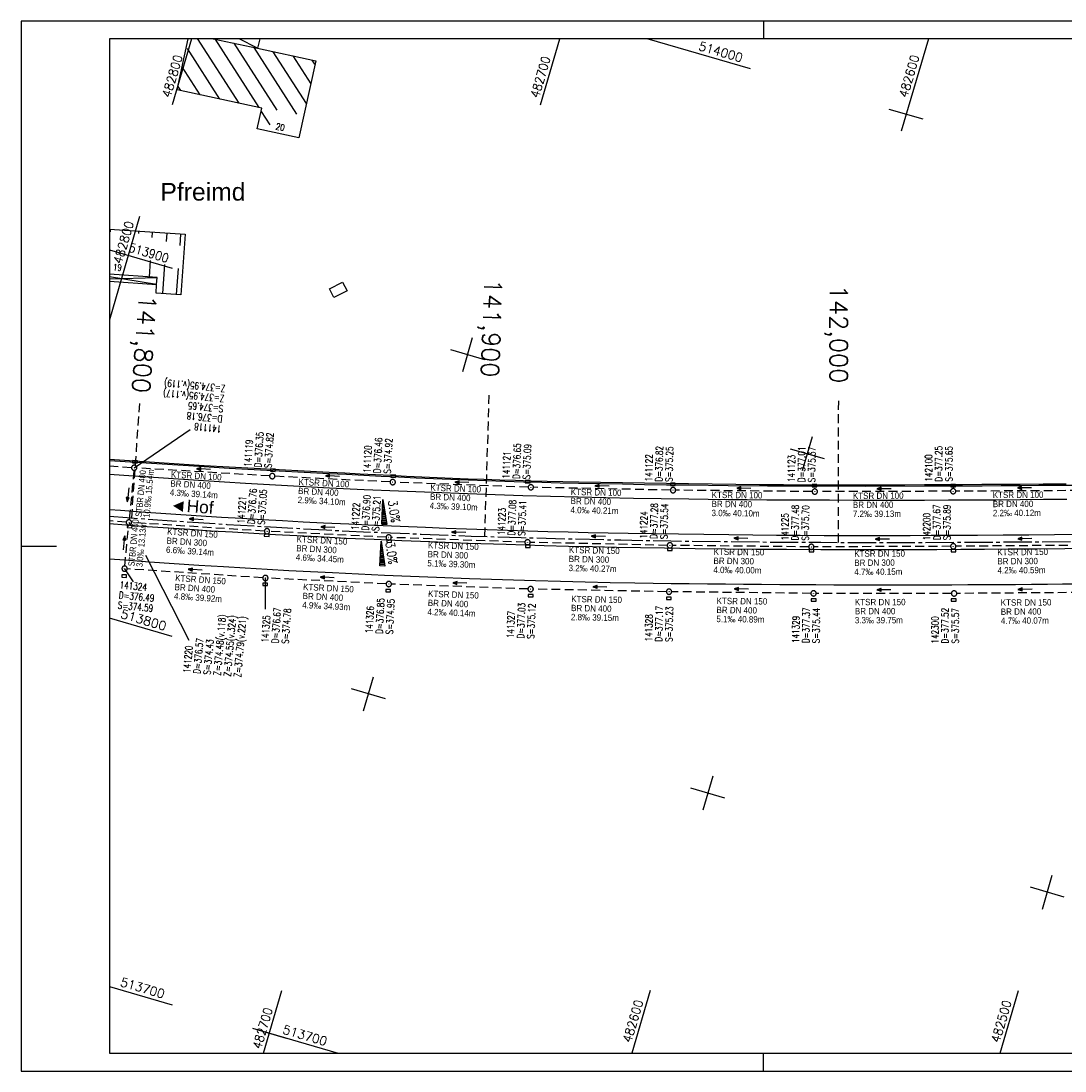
# Model space of a CAD drawing. Extents: x 4513670 to 4514805, y 5482764 to 5483061.
# Tile 1 of 5: x 4513670 to 4513965, y 5482764 to 5483061. Entities that reach past the tile are written whole.
import ezdxf
from ezdxf.enums import TextEntityAlignment as Align

# ---------------------------------------------------------------- set-up
doc = ezdxf.new("R2010")
doc.units = 0
doc.header["$LTSCALE"] = 10
doc.header["$MEASUREMENT"] = 0
for name, pattern in [('ACHSE', [5.5, 4, -0.5, 0.5, -0.5]), ('LT00', [0]), ('LT17', [0.15, 0.1, -0.05]), ('STRICHLINIE2', [0.375, 0.25, -0.125])]:
    doc.linetypes.add(name, pattern=pattern)
doc.layers.get('0').update_dxf_attribs({"linetype": 'LT00'})
for name, color, linetype in [('-BESCH', 7, 'STRICHLINIE2'), ('-BKAN012', 140, 'LT00'), ('-BKAN013', 140, 'LT00'), ('-BSCH012', 5, 'LT00'), ('-BSCH013', 5, 'LT00'), ('-Halt-Pfeil', 4, 'LT00'), ('-ORTSBEZEICHNUNG', 152, 'Continuous'), ('-RICHTUNG-NAME', 250, 'Continuous'), ('A-TEXT-KILOMETER', 30, 'LT17'), ('AX-020', 250, 'ACHSE'), ('DFK_BEB_SCHR', 254, 'LT00'), ('DFK_BEBAUUNG', 250, 'LT00'), ('DFK_HAUS_NR', 250, 'Continuous'), ('QUER_OST', 11, 'LT00'), ('QUER_WEST', 11, 'LT00'), ('RAHMEN', 250, 'Continuous'), ('V_AFBR_BAB', 250, 'LT00'), ('V_KA_PRUF', 182, 'LT00'), ('V_RASTER', 250, 'LT00'), ('V_RINNE', 183, 'LT00'), ('V_SINKK', 182, 'LT00')]:
    doc.layers.add(name, color=color, linetype=linetype)
doc.styles.add('Arial', font='arial.ttf')
doc.styles.add('Haltungsbeschriftung', font='arial.ttf', dxfattribs={"width": 0.75})
doc.styles.add('Kilometrierung', font='romans.shx')
doc.styles.add('ROMANS', font='romans.shx')
doc.styles.add('schachtbeschriftung', font='romans.shx', dxfattribs={"width": 0.75, "height": 0.2})
doc.styles.get("Standard").update_dxf_attribs({"font": 'romans.shx', "width": 0.8})

# ---------------------------------------------------------------- blocks, each defined once
blk = doc.blocks.new('SYMB0003')
at = {"color": 0, "linetype": 'ByBlock'}
for p, q in [((-0.015712, 0), (0.010166, 0.012015)), ((0, -0.021257), (-0.015712, 0)), ((0.010166, 0.012015), (0, -0.021257))]:
    blk.add_line(p, q, dxfattribs=at)
for points in [[(-0.031395, 0.499013), (-0.093691, 0.491144), (-0.154509, 0.475528), (-0.21289, 0.452414), (-0.267913, 0.422164), (-0.318712, 0.385257), (-0.364484, 0.342274), (-0.404509, 0.293893), (-0.438154, 0.240877), (-0.464888, 0.184062), (-0.484292, 0.124345), (-0.496058, 0.062667), (-0.5, 0)], [(-0.5, 0), (-0.496058, -0.062667), (-0.484292, -0.124345), (-0.464888, -0.184062), (-0.438154, -0.240877), (-0.404509, -0.293893), (-0.364485, -0.342274), (-0.318712, -0.385257), (-0.267914, -0.422164), (-0.21289, -0.452414), (-0.154509, -0.475529), (-0.093691, -0.491144), (-0.031395, -0.499014), (0.031395, -0.499014)], [(0.5, 0), (0.496057, 0.062667), (0.484292, 0.124345), (0.464888, 0.184062), (0.438153, 0.240877), (0.404509, 0.293893), (0.364484, 0.342274), (0.318712, 0.385257), (0.267913, 0.422164), (0.21289, 0.452414), (0.154509, 0.475528), (0.093691, 0.491144), (0.031395, 0.499013), (-0.031395, 0.499013)], [(0.031395, -0.499014), (0.093691, -0.491144), (0.154509, -0.475529), (0.21289, -0.452414), (0.267914, -0.422164), (0.318712, -0.385257), (0.364485, -0.342274), (0.404509, -0.293893), (0.438154, -0.240877), (0.464889, -0.184062), (0.484292, -0.124345), (0.496058, -0.062667), (0.5, 0)]]:
    blk.add_lwpolyline(points, dxfattribs=at)
blk = doc.blocks.new('SYMB0652')
at = {"color": 0, "linetype": 'ByBlock'}
blk.add_lwpolyline([(-0.15, -0.075), (0.15, -0.075), (0.15, 0.075), (-0.15, 0.075), (-0.15, -0.075)], dxfattribs=at)
blk = doc.blocks.new('SYMB0070')
at = {"color": 0, "linetype": 'ByBlock'}
for p, q in [((-0.5, 0), (0.2, 0)), ((0.5, 0), (0.2, 0.1)), ((0.2, 0.1), (0.2, 0)), ((0.468, 0), (0.21, 0.086)), ((0.21, 0.086), (0.21, -0.086)), ((0.21, -0.086), (0.468, 0)), ((0.22, -0.072), (0.437, 0)), ((0.23, -0.058), (0.405, 0)), ((0.24, -0.045), (0.374, 0)), ((0.342, 0), (0.25, 0.031)), ((0.25, 0.031), (0.25, -0.031)), ((0.25, -0.031), (0.342, 0)), ((0.26, -0.017), (0.31, 0)), ((0.27, -0.003), (0.279, 0))]:
    blk.add_line(p, q, dxfattribs=at)
for points in [[(0.2, 0), (0.2, -0.1), (0.5, 0)], [(0.437, 0), (0.22, 0.072), (0.22, -0.072)], [(0.405, 0), (0.23, 0.058), (0.23, -0.058)], [(0.374, 0), (0.24, 0.045), (0.24, -0.045)], [(0.31, 0), (0.26, 0.017), (0.26, -0.017)], [(0.279, 0), (0.27, 0.003), (0.27, -0.003)]]:
    blk.add_lwpolyline(points, dxfattribs=at)

msp = doc.modelspace()

# ---------------------------------------------------------------- linework, layer by layer
at = {"layer": '-BESCH'}
for p, q in [((4513695.06, 5482935.56), (4513701.31, 5482935.11)), ((4513740.37, 5482932.73), (4513702.81, 5482935.01)), ((4513701.98, 5482934.31), (4513700.65, 5482920.33)), ((4513774.43, 5482931.03), (4513741.87, 5482932.65)), ((4513813.5, 5482929.56), (4513775.93, 5482930.96)), ((4513853.7, 5482928.72), (4513815, 5482929.52)), ((4513893.8, 5482928.32), (4513855.2, 5482928.7)), ((4513932.93, 5482928.4), (4513895.3, 5482928.31)), ((4513973.06, 5482928.63), (4513934.43, 5482928.41)), ((4513699.83, 5482919.65), (4513695.06, 5482920.07)), ((4513699.42, 5482907.26), (4513700.5, 5482918.84)), ((4513738.88, 5482917.13), (4513701.32, 5482919.54)), ((4513773.29, 5482915.39), (4513740.38, 5482917.05)), ((4513812.56, 5482913.99), (4513774.79, 5482915.33)), ((4513852.82, 5482913.11), (4513814.06, 5482913.95)), ((4513892.82, 5482912.68), (4513854.32, 5482913.09)), ((4513932.96, 5482912.83), (4513894.32, 5482912.68)), ((4513973.56, 5482913.16), (4513934.46, 5482912.84)), ((4513738.43, 5482903.92), (4513700.1, 5482906.46)), ((4513773.32, 5482902.2), (4513739.93, 5482903.84)), ((4513813.43, 5482900.76), (4513774.82, 5482902.13)), ((4513852.57, 5482900), (4513814.93, 5482900.72)), ((4513893.45, 5482899.53), (4513854.07, 5482899.98)), ((4513933.2, 5482899.5), (4513894.95, 5482899.52)), ((4513973.27, 5482899.79), (4513934.7, 5482899.51))]:
    msp.add_line(p, q, dxfattribs=at)
at = {"layer": '-BSCH012'}
for p, q in [((4513702.06, 5482935.06), (4513717.88, 5482945.83)), ((4513700.57, 5482919.59), (4513700.98, 5482918.79)), ((4513705.28, 5482910.37), (4513717.57, 5482886.29))]:
    msp.add_line(p, q, dxfattribs=at)
at = {"layer": '-BSCH013'}
for p, q in [((4513699.35, 5482906.51), (4513701.78, 5482902.83)), ((4513739.22, 5482895.04), (4513739.18, 5482903.87))]:
    msp.add_line(p, q, dxfattribs=at)
at = {"layer": 'A-TEXT-KILOMETER', "ltscale": 2.5}
for p, q in [((4513701.37, 5482920.85), (4513703.65, 5482953.31)), ((4513801.23, 5482915.62), (4513802.49, 5482955.61)), ((4513901.21, 5482913.94), (4513901.3, 5482953.95))]:
    msp.add_line(p, q, dxfattribs=at)
at = {"layer": 'AX-020', "ltscale": 0.2, "flags": 128}
msp.add_lwpolyline([(4513695.06, 5482921.32), (4513700.05, 5482920.94), (4513714.14, 5482919.96), (4513728.23, 5482919.05), (4513742.33, 5482918.22), (4513756.43, 5482917.47), (4513769.16, 5482916.87), (4513783.27, 5482916.27), (4513797.38, 5482915.75), (4513811.5, 5482915.3), (4513825.62, 5482914.93), (4513839.74, 5482914.62), (4513853.86, 5482914.37), (4513867.98, 5482914.18), (4513882.11, 5482914.04), (4513896.23, 5482913.96), (4513910.35, 5482913.93), (4513924.48, 5482913.94), (4513938.6, 5482913.99), (4513952.72, 5482914.09), (4513966.85, 5482914.21), (4513980.97, 5482914.37), (4513995.09, 5482914.56), (4514009.21, 5482914.77), (4514023.34, 5482915), (4514037.46, 5482915.25), (4514051.58, 5482915.51), (4514065.7, 5482915.78), (4514079.82, 5482916.06), (4514093.94, 5482916.35), (4514113.95, 5482916.75), (4514133.96, 5482917.15), (4514153.97, 5482917.54), (4514173.98, 5482917.92), (4514193.99, 5482918.29), (4514214, 5482918.65), (4514234.01, 5482918.99), (4514254.02, 5482919.3), (4514274.03, 5482919.59), (4514294.04, 5482919.85), (4514314.05, 5482920.08), (4514334.06, 5482920.28), (4514354.08, 5482920.43), (4514374.09, 5482920.55), (4514394.1, 5482920.62), (4514414.11, 5482920.65), (4514434.13, 5482920.63), (4514454.14, 5482920.55), (4514474.15, 5482920.42), (4514494.16, 5482920.22), (4514514.18, 5482919.97), (4514534.19, 5482919.65), (4514554.2, 5482919.26), (4514574.2, 5482918.8), (4514594.21, 5482918.26), (4514605.45, 5482917.92), (4514620.06, 5482917.44)], dxfattribs=at)
at = {"layer": 'DFK_BEB_SCHR'}
for p, q in [((4513731.75, 5483038.15), (4513719.99, 5483056.47)), ((4513724.83, 5483056.34), (4513737.28, 5483036.94)), ((4513742.49, 5483036.23), (4513730.35, 5483055.14)), ((4513735.87, 5483053.94), (4513748.01, 5483035.03)), ((4513717.06, 5483053.63), (4513726.23, 5483039.35)), ((4513750.79, 5483038.11), (4513741.4, 5483052.74)), ((4513746.92, 5483051.54), (4513751.99, 5483043.64)), ((4513720.7, 5483040.55), (4513715.63, 5483048.45)), ((4513753.19, 5483049.17), (4513752.44, 5483050.34)), ((4513714.43, 5483042.92), (4513715.18, 5483041.75)), ((4513737.96, 5483035.87), (4513740.42, 5483032.05)), ((4513695.32, 5483002.57), (4513695.26, 5483001.83)), ((4513703.3, 5483002), (4513703.25, 5483001.36)), ((4513707.18, 5483000.21), (4513707.29, 5483001.72)), ((4513711.28, 5483001.44), (4513711.11, 5482999.06)), ((4513715.04, 5482997.92), (4513715.27, 5483001.16)), ((4513706.39, 5482988.99), (4513706.72, 5482993.68)), ((4513710.65, 5482992.53), (4513710.07, 5482984.35)), ((4513714.06, 5482984.08), (4513714.58, 5482991.38))]:
    msp.add_line(p, q, dxfattribs=at)
at = {"layer": 'DFK_BEBAUUNG'}
for p, q in [((4513714.22, 5483041.96), (4513717.37, 5483056.42)), ((4513736.98, 5483053.7), (4513731.74, 5483056.42)), ((4513737.58, 5483056.42), (4513736.98, 5483053.7)), ((4513708.56, 5482988.84), (4513695.06, 5482989.79)), ((4513708.41, 5482986.85), (4513695.06, 5482989.05)), ((4513695.06, 5482988.53), (4513708.56, 5482988.84)), ((4513708.41, 5482986.85), (4513708.56, 5482988.84)), ((4513695.06, 5482987.79), (4513708.41, 5482986.85))]:
    msp.add_line(p, q, dxfattribs=at)
for points in [[(4513724.45, 5483056.42), (4513736.98, 5483053.7), (4513753.4, 5483050.13), (4513748.66, 5483028.34), (4513736.86, 5483030.89), (4513738.16, 5483036.75), (4513714.22, 5483041.96)], [(4513695.06, 5483002.58), (4513716.45, 5483001.08), (4513715.27, 5482983.99), (4513708.25, 5482984.47), (4513708.41, 5482986.85), (4513708.56, 5482988.84), (4513695.06, 5482989.79)], [(4513762.27, 5482985.14), (4513758.5, 5482983.19), (4513757.26, 5482985.63), (4513761.01, 5482987.57), (4513762.27, 5482985.14)]]:
    msp.add_lwpolyline(points, dxfattribs=at)
at = {"layer": 'QUER_OST'}
for p, q in [((4513772.3, 5482923.31), (4513772.85, 5482923.29)), ((4513772.8, 5482923.59), (4513772.31, 5482923.61)), ((4513772.32, 5482923.91), (4513772.75, 5482923.89)), ((4513772.71, 5482924.2), (4513772.34, 5482924.21)), ((4513772.35, 5482924.51), (4513772.66, 5482924.5)), ((4513772.61, 5482924.8), (4513772.36, 5482924.81)), ((4513772.38, 5482925.11), (4513772.57, 5482925.1)), ((4513772.52, 5482925.41), (4513772.39, 5482925.41)), ((4513772.4, 5482925.71), (4513772.47, 5482925.71)), ((4513772.43, 5482926.01), (4513772.42, 5482926.01)), ((4513772.16, 5482920.32), (4513773.31, 5482920.27)), ((4513773.26, 5482920.57), (4513772.17, 5482920.62)), ((4513772.19, 5482920.92), (4513773.22, 5482920.87)), ((4513773.17, 5482921.17), (4513772.2, 5482921.22)), ((4513772.22, 5482921.52), (4513773.12, 5482921.48)), ((4513773.08, 5482921.78), (4513772.23, 5482921.82)), ((4513772.24, 5482922.12), (4513773.03, 5482922.08)), ((4513772.99, 5482922.38), (4513772.26, 5482922.42)), ((4513772.27, 5482922.71), (4513772.94, 5482922.68)), ((4513772.89, 5482922.99), (4513772.28, 5482923.01)), ((4513772.11, 5482919.12), (4513773.5, 5482919.06)), ((4513773.45, 5482919.36), (4513772.12, 5482919.42)), ((4513772.13, 5482919.72), (4513773.4, 5482919.66)), ((4513773.36, 5482919.96), (4513772.15, 5482920.02))]:
    msp.add_line(p, q, dxfattribs=at)
msp.add_lwpolyline([(4513773.5, 5482919.01), (4513772.11, 5482919.07), (4513772.42, 5482926.06), (4513773.5, 5482919.01)], dxfattribs=at)
at = {"layer": 'QUER_WEST'}
for p, q in [((4513771.9, 5482914.25), (4513771.89, 5482914.25)), ((4513772.36, 5482911.23), (4513771.75, 5482911.26)), ((4513771.77, 5482911.56), (4513772.32, 5482911.53)), ((4513772.27, 5482911.84), (4513771.78, 5482911.86)), ((4513771.79, 5482912.16), (4513772.22, 5482912.14)), ((4513772.18, 5482912.44), (4513771.81, 5482912.46)), ((4513771.82, 5482912.76), (4513772.13, 5482912.74)), ((4513772.08, 5482913.04), (4513771.83, 5482913.06)), ((4513771.85, 5482913.36), (4513772.04, 5482913.35)), ((4513771.99, 5482913.65), (4513771.86, 5482913.66)), ((4513771.87, 5482913.96), (4513771.94, 5482913.95)), ((4513771.63, 5482908.56), (4513772.78, 5482908.51)), ((4513772.73, 5482908.81), (4513771.65, 5482908.86)), ((4513771.66, 5482909.16), (4513772.69, 5482909.11)), ((4513772.64, 5482909.42), (4513771.67, 5482909.46)), ((4513771.69, 5482909.76), (4513772.59, 5482909.72)), ((4513772.55, 5482910.02), (4513771.7, 5482910.06)), ((4513771.71, 5482910.36), (4513772.5, 5482910.32)), ((4513772.46, 5482910.63), (4513771.73, 5482910.66)), ((4513771.74, 5482910.96), (4513772.41, 5482910.93)), ((4513771.58, 5482907.36), (4513772.97, 5482907.3)), ((4513772.92, 5482907.6), (4513771.59, 5482907.66)), ((4513771.6, 5482907.96), (4513772.87, 5482907.9)), ((4513772.83, 5482908.21), (4513771.62, 5482908.26))]:
    msp.add_line(p, q, dxfattribs=at)
msp.add_lwpolyline([(4513772.97, 5482907.25), (4513771.58, 5482907.31), (4513771.89, 5482914.3), (4513772.97, 5482907.25)], dxfattribs=at)
at = {"layer": 'RAHMEN'}
for p, q in [((4513880.06, 5483061.42), (4513880.06, 5483056.42)), ((4513670.06, 5482912.92), (4513680.06, 5482912.92)), ((4513880.06, 5482764.42), (4513880.06, 5482769.42))]:
    msp.add_line(p, q, dxfattribs=at)
for points in [[(4513670.06, 5482764.42), (4514805.06, 5482764.42), (4514805.06, 5483061.42), (4513670.06, 5483061.42), (4513670.06, 5482764.42)], [(4513695.06, 5482769.42), (4514620.06, 5482769.42), (4514620.06, 5483056.42), (4513695.06, 5483056.42), (4513695.06, 5482769.42)]]:
    msp.add_lwpolyline(points, dxfattribs=at)
at = {"layer": 'V_AFBR_BAB'}
for points in [[(4513965.86, 5482926.1), (4513959.23, 5482926.03), (4513952.6, 5482925.97), (4513945.84, 5482925.92), (4513939.08, 5482925.87), (4513932.32, 5482925.84), (4513925.56, 5482925.81), (4513918.84, 5482925.8), (4513912.11, 5482925.81), (4513905.39, 5482925.82), (4513898.67, 5482925.84), (4513891.95, 5482925.87), (4513886.44, 5482925.9), (4513880.94, 5482925.93), (4513875.44, 5482925.97), (4513869.93, 5482926.02), (4513864.43, 5482926.08), (4513858.93, 5482926.15), (4513851.1, 5482926.26), (4513843.27, 5482926.4), (4513835.45, 5482926.56), (4513827.62, 5482926.74), (4513819.8, 5482926.93), (4513811.97, 5482927.15), (4513804.15, 5482927.39), (4513796.33, 5482927.65), (4513786.58, 5482928.01), (4513776.84, 5482928.4), (4513767.09, 5482928.83), (4513757.35, 5482929.29), (4513745.46, 5482929.91), (4513733.57, 5482930.59), (4513721.69, 5482931.32), (4513716.04, 5482931.69), (4513710.39, 5482932.07), (4513704.74, 5482932.46), (4513699.1, 5482932.87), (4513695.06, 5482933.18)], [(4513968.14, 5482916.15), (4513962.38, 5482916.09), (4513955.12, 5482916.03), (4513947.86, 5482915.97), (4513940.6, 5482915.93), (4513933.34, 5482915.89), (4513927.45, 5482915.86), (4513921.56, 5482915.84), (4513915.67, 5482915.83), (4513909.78, 5482915.82), (4513903.88, 5482915.82), (4513897.16, 5482915.84), (4513890.44, 5482915.88), (4513883.71, 5482915.92), (4513876.99, 5482915.98), (4513870.27, 5482916.05), (4513863.15, 5482916.14), (4513856.03, 5482916.23), (4513848.91, 5482916.34), (4513841.8, 5482916.47), (4513836.12, 5482916.58), (4513830.44, 5482916.69), (4513824.77, 5482916.82), (4513819.09, 5482916.96), (4513813.42, 5482917.12), (4513807.63, 5482917.3), (4513801.85, 5482917.49), (4513796.06, 5482917.69), (4513790.27, 5482917.9), (4513784.49, 5482918.13), (4513777.26, 5482918.43), (4513770.03, 5482918.74), (4513762.8, 5482919.07), (4513755.57, 5482919.41), (4513749.81, 5482919.7), (4513744.05, 5482920.01), (4513738.29, 5482920.32), (4513732.53, 5482920.66), (4513726.76, 5482921), (4513719.61, 5482921.45), (4513712.46, 5482921.93), (4513705.32, 5482922.43), (4513698.17, 5482922.95), (4513695.06, 5482923.19)], [(4513973.26, 5482912.21), (4513965.26, 5482912.13), (4513957.27, 5482912.05), (4513949.27, 5482911.99), (4513942.55, 5482911.94), (4513935.82, 5482911.9), (4513929.1, 5482911.86), (4513922.37, 5482911.84), (4513915.65, 5482911.82), (4513905.94, 5482911.82), (4513896.22, 5482911.85), (4513886.51, 5482911.9), (4513877.9, 5482911.96), (4513869.29, 5482912.04), (4513860.68, 5482912.15), (4513852.07, 5482912.27), (4513845.26, 5482912.38), (4513838.46, 5482912.51), (4513831.65, 5482912.66), (4513824.85, 5482912.81), (4513818.04, 5482912.99), (4513807.26, 5482913.31), (4513796.48, 5482913.66), (4513785.7, 5482914.06), (4513777.8, 5482914.38), (4513769.91, 5482914.72), (4513762.02, 5482915.09), (4513754.12, 5482915.47), (4513748.07, 5482915.78), (4513742.01, 5482916.1), (4513735.95, 5482916.44), (4513729.9, 5482916.79), (4513723.84, 5482917.16), (4513717.81, 5482917.55), (4513711.79, 5482917.95), (4513705.76, 5482918.38), (4513699.74, 5482918.82), (4513695.06, 5482919.17)], [(4513695.06, 5482909.31), (4513699.43, 5482908.98), (4513706.4, 5482908.47), (4513713.36, 5482907.99), (4513720.33, 5482907.53), (4513727.3, 5482907.09), (4513733.46, 5482906.71), (4513739.63, 5482906.36), (4513745.79, 5482906.02), (4513751.95, 5482905.69), (4513758.11, 5482905.38), (4513765.47, 5482905.02), (4513772.83, 5482904.69), (4513780.19, 5482904.37), (4513787.55, 5482904.07), (4513796.89, 5482903.73), (4513806.24, 5482903.41), (4513815.58, 5482903.14), (4513822.61, 5482902.95), (4513829.64, 5482902.78), (4513836.67, 5482902.63), (4513843.69, 5482902.51), (4513848.81, 5482902.43), (4513853.93, 5482902.36), (4513859.05, 5482902.3), (4513864.18, 5482902.24), (4513869.3, 5482902.2), (4513874.42, 5482902.15), (4513879.52, 5482902.1), (4513884.63, 5482902.06), (4513889.73, 5482902.02), (4513894.84, 5482901.99), (4513899.95, 5482901.96), (4513905.05, 5482901.94), (4513909.76, 5482901.94), (4513914.46, 5482901.94), (4513919.17, 5482901.94), (4513923.88, 5482901.95), (4513928.58, 5482901.97), (4513933.29, 5482901.98), (4513937.8, 5482902), (4513942.31, 5482902.02), (4513946.82, 5482902.04), (4513951.33, 5482902.06), (4513955.84, 5482902.09), (4513960.35, 5482902.13), (4513964.56, 5482902.18), (4513968.77, 5482902.23)]]:
    msp.add_lwpolyline(points, dxfattribs=at)
at = {"layer": 'V_RASTER'}
for p, q in [((4513718.3, 5483056.42), (4513712.82, 5483037.68)), ((4513817, 5483037.68), (4513822.48, 5483056.42)), ((4513876.4, 5483047.87), (4513847.14, 5483056.42)), ((4513926.66, 5483056.42), (4513919, 5483030.22)), ((4513925.2, 5483033.62), (4513915.6, 5483036.42)), ((4513703.61, 5483006.14), (4513695.06, 5482976.88)), ((4513695.06, 5482996.67), (4513712.82, 5482991.48)), ((4513794.97, 5482962.27), (4513797.78, 5482971.87)), ((4513791.57, 5482968.47), (4513801.17, 5482965.67)), ((4513893.76, 5482943.83), (4513890.96, 5482934.23)), ((4513887.56, 5482940.43), (4513897.16, 5482937.63)), ((4513712.82, 5482887.3), (4513695.06, 5482892.49)), ((4513766.93, 5482866.28), (4513769.74, 5482875.88)), ((4513773.13, 5482869.68), (4513763.53, 5482872.49)), ((4513865.72, 5482847.84), (4513862.92, 5482838.24)), ((4513869.12, 5482841.64), (4513859.52, 5482844.44)), ((4513958.91, 5482810.2), (4513961.71, 5482819.8)), ((4513965.11, 5482813.6), (4513955.51, 5482816.4)), ((4513695.06, 5482788.31), (4513712.82, 5482783.12)), ((4513738.64, 5482769.42), (4513743.82, 5482787.18)), ((4513848, 5482787.18), (4513842.82, 5482769.42)), ((4513946.99, 5482769.42), (4513952.18, 5482787.18)), ((4513735.49, 5482776.5), (4513759.72, 5482769.42)), ((4513735.49, 5482776.5), (4513745.09, 5482773.69))]:
    msp.add_line(p, q, dxfattribs=at)
at = {"layer": 'V_RINNE'}
for points in [[(4513965.68, 5482930.44), (4513959.14, 5482930.39), (4513952.6, 5482930.35), (4513947.19, 5482930.31), (4513941.77, 5482930.28), (4513936.36, 5482930.24), (4513930.94, 5482930.22), (4513925.53, 5482930.19), (4513920, 5482930.17), (4513914.48, 5482930.16), (4513908.95, 5482930.15), (4513903.42, 5482930.15), (4513897.9, 5482930.16), (4513892.37, 5482930.17), (4513885.66, 5482930.21), (4513878.94, 5482930.26), (4513872.23, 5482930.32), (4513865.52, 5482930.39), (4513858.81, 5482930.47), (4513852.6, 5482930.56), (4513846.4, 5482930.65), (4513840.19, 5482930.75), (4513833.98, 5482930.87), (4513827.78, 5482930.99), (4513823.31, 5482931.09), (4513818.84, 5482931.19), (4513814.37, 5482931.3), (4513809.9, 5482931.42), (4513805.43, 5482931.56), (4513800.97, 5482931.7), (4513796.5, 5482931.86), (4513792.13, 5482932.03), (4513787.77, 5482932.21), (4513783.41, 5482932.41), (4513779.05, 5482932.61), (4513774.69, 5482932.82), (4513770.32, 5482933.04), (4513765.96, 5482933.27), (4513761.6, 5482933.5), (4513757.24, 5482933.73), (4513750.17, 5482934.11), (4513743.1, 5482934.49), (4513736.02, 5482934.87), (4513728.95, 5482935.26), (4513721.88, 5482935.64), (4513695.06, 5482937.42)], [(4513968.39, 5482930.07), (4513963.16, 5482930.03), (4513957.93, 5482929.99), (4513952.69, 5482929.96), (4513947.27, 5482929.92), (4513941.84, 5482929.88), (4513936.42, 5482929.85), (4513931, 5482929.82), (4513925.57, 5482929.8), (4513908.98, 5482929.77), (4513892.39, 5482929.81), (4513881.2, 5482929.87), (4513870.02, 5482929.97), (4513858.83, 5482930.09), (4513852.61, 5482930.17), (4513846.39, 5482930.27), (4513840.17, 5482930.37), (4513833.95, 5482930.49), (4513827.73, 5482930.61), (4513822.53, 5482930.73), (4513817.33, 5482930.86), (4513812.13, 5482931), (4513806.92, 5482931.15), (4513801.72, 5482931.32), (4513796.52, 5482931.51), (4513791.61, 5482931.7), (4513786.69, 5482931.91), (4513781.78, 5482932.13), (4513776.86, 5482932.36), (4513771.95, 5482932.6), (4513767.04, 5482932.85), (4513762.13, 5482933.1), (4513757.21, 5482933.36), (4513750.14, 5482933.74), (4513743.07, 5482934.12), (4513736, 5482934.5), (4513728.93, 5482934.89), (4513721.86, 5482935.27), (4513695.06, 5482937.04)]]:
    msp.add_lwpolyline(points, dxfattribs=at)

# ---------------------------------------------------------------- block references
at = {"layer": '-Halt-Pfeil'}
for p, xscale, yscale, zscale, rotation in [((4513721.7, 5482934.66), 3.999999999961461, 3.999999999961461, 3.999999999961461, 176.5218199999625), ((4513758.13, 5482932.71), 3.999999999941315, 3.999999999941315, 3.999999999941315, 177.1557500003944), ((4513700.32, 5482927.42), 4.000000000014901, 4.000000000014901, 4.000000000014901, 264.5256799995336), ((4513794.75, 5482930.92), 4.000000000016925, 4.000000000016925, 4.000000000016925, 177.8558699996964), ((4513834.37, 5482929.91), 4.000000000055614, 4.000000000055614, 4.000000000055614, 178.8249399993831), ((4513874.47, 5482929.24), 4.000000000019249, 4.000000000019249, 4.000000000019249, 179.4369499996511), ((4513914.11, 5482929.13), 3.999999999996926, 3.999999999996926, 3.999999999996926, 180.1363800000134), ((4513953.85, 5482929.35), 3.999999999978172, 3.999999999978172, 3.999999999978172, 180.3217300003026), ((4513719.62, 5482920.49), 3.999999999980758, 3.999999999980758, 3.999999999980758, 176.3396799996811), ((4513756.82, 5482918.24), 3.999999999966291, 3.999999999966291, 3.999999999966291, 177.1136800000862), ((4513793.85, 5482916.81), 4.000000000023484, 4.000000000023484, 4.000000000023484, 177.9818100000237), ((4513699.21, 5482913.84), 4.000000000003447, 4.000000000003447, 4.000000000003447, 84.64536999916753), ((4513833.32, 5482915.66), 4.000000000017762, 4.000000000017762, 4.000000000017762, 178.7584399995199), ((4513873.65, 5482915.09), 4.000000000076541, 4.000000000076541, 4.000000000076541, 179.3949999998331), ((4513913.64, 5482914.89), 4.00000000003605, 4.00000000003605, 4.00000000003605, 180.2237999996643), ((4513953.94, 5482915), 4.000000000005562, 4.000000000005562, 4.000000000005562, 180.4791300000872), ((4513719.33, 5482906.19), 4.000000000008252, 4.000000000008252, 4.000000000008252, 176.2133799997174), ((4513756.67, 5482904.02), 3.999999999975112, 3.999999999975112, 3.999999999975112, 177.1871899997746), ((4513794.16, 5482902.45), 4.000000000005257, 4.000000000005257, 4.000000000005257, 177.9643199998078), ((4513833.77, 5482901.36), 3.999999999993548, 3.999999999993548, 3.999999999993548, 178.9088600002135), ((4513873.77, 5482900.75), 3.999999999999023, 3.999999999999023, 3.999999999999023, 179.3425400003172), ((4513914.08, 5482900.51), 4.00000000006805, 4.00000000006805, 4.00000000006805, 179.9755200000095), ((4513953.98, 5482900.65), 4.000000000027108, 4.000000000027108, 4.000000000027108, 180.4196499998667)]:
    msp.add_blockref('SYMB0070', p, dxfattribs=dict(at, xscale=xscale, yscale=yscale, zscale=zscale, rotation=rotation))
at = {"layer": 'V_KA_PRUF', "xscale": 1.499999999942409, "yscale": 1.499999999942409, "zscale": 1.499999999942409}
for p in [(4513702.06, 5482935.06), (4513741.12, 5482932.69), (4513775.18, 5482930.99), (4513814.25, 5482929.53), (4513854.45, 5482928.71), (4513933.68, 5482928.41), (4513894.55, 5482928.31), (4513700.57, 5482919.59), (4513739.63, 5482917.09), (4513774.04, 5482915.35), (4513813.31, 5482913.97), (4513853.57, 5482913.1), (4513893.57, 5482912.67), (4513933.71, 5482912.83), (4513699.35, 5482906.51), (4513739.18, 5482903.87), (4513774.07, 5482902.16), (4513814.18, 5482900.73), (4513853.32, 5482899.99), (4513894.2, 5482899.52), (4513933.95, 5482899.5)]:
    msp.add_blockref('SYMB0003', p, dxfattribs=at)
at = {"layer": 'V_SINKK'}
for p, xscale, yscale, zscale, rotation in [((4513702.28, 5482936.7), 4.499999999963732, 4.499999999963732, 4.499999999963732, 356.3883599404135), ((4513741.3, 5482934.37), 4.500000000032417, 4.500000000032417, 4.500000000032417, 357.1431330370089), ((4513775.34, 5482932.67), 4.500000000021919, 4.500000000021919, 4.500000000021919, 357.3886829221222), ((4513813.34, 5482931.11), 4.500000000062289, 4.500000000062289, 4.500000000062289, 358.8301727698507), ((4513700.78, 5482918.48), 4.499999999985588, 4.499999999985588, 4.499999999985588, 355.3953667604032), ((4513739.56, 5482916.01), 4.500000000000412, 4.500000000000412, 4.500000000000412, 355.6500148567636), ((4513774.18, 5482914.28), 4.499999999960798, 4.499999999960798, 4.499999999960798, 357.999999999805), ((4513699.22, 5482904.41), 4.499999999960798, 4.499999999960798, 4.499999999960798, 357.999999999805), ((4513739.12, 5482902.08), 4.500000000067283, 4.500000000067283, 4.500000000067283, 357.0000000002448), ((4513814.2, 5482898.88), 4.500000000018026, 4.500000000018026, 4.500000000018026, 358.9999999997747)]:
    msp.add_blockref('SYMB0652', p, dxfattribs=dict(at, xscale=xscale, yscale=yscale, zscale=zscale, rotation=rotation))
at = {"layer": 'V_SINKK', "xscale": 4.49999999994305, "yscale": 4.49999999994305, "zscale": 4.49999999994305}
for p in [(4513854.41, 5482930.35), (4513894.48, 5482929.99), (4513933.71, 5482930.02), (4513813.37, 5482912.87), (4513853.52, 5482912), (4513893.61, 5482911.59), (4513933.78, 5482911.62), (4513773.89, 5482900.28), (4513853.29, 5482898.12), (4513894.23, 5482897.67), (4513933.81, 5482897.65)]:
    msp.add_blockref('SYMB0652', p, dxfattribs=at)

# ---------------------------------------------------------------- texts
at = {"layer": '-BKAN012', "style": 'Haltungsbeschriftung'}
for s, rotation, width, p in [('STBR DN 400', 84.5257, 0.8, (4513704.18, 5482921.08)), ('10.9‰ 15.54m', 84.5257, 0.8, (4513706.41, 5482920.87)), ('KTSR DN 100', 356.5218, 0.9, (4513712.42, 5482932.31)), ('BR DN 400', 356.5218, 0.9, (4513712.26, 5482929.75)), ('BR DN 400', 357.1558, 0.9, (4513748.39, 5482927.63)), ('KTSR DN 100', 357.1558, 0.9, (4513748.52, 5482930.19)), ('KTSR DN 100', 357.8559, 0.9, (4513785.81, 5482928.57)), ('KTSR DN 100', 358.8249, 0.9, (4513825.53, 5482927.35)), ('4.3‰ 39.14m', 356.5218, 0.9, (4513712.11, 5482927.2)), ('2.9‰ 34.10m', 357.1558, 0.9, (4513748.27, 5482925.08)), ('BR DN 400', 357.8559, 0.9, (4513785.71, 5482926.01)), ('BR DN 400', 358.8249, 0.9, (4513825.48, 5482924.79)), ('KTSR DN 100', 359.437, 0.9, (4513865.39, 5482926.5)), ('KTSR DN 100', 0.1364, 0.9, (4513905.32, 5482926.24)), ('KTSR DN 100', 0.3217, 0.9, (4513944.88, 5482926.46)), ('4.3‰ 39.10m', 357.8559, 0.9, (4513785.61, 5482923.45)), ('4.0‰ 40.21m', 358.8249, 0.9, (4513825.43, 5482922.24)), ('3.0‰ 40.10m', 359.437, 0.9, (4513865.34, 5482921.38)), ('BR DN 400', 359.437, 0.9, (4513865.36, 5482923.94)), ('BR DN 400', 0.1364, 0.9, (4513905.32, 5482923.68)), ('2.2‰ 40.12m', 0.3217, 0.9, (4513944.91, 5482921.34)), ('BR DN 400', 0.3217, 0.9, (4513944.89, 5482923.9)), ('7.2‰ 39.13m', 0.1364, 0.9, (4513905.33, 5482921.12))]:
    msp.add_text(s, height=1.8, rotation=rotation, dxfattribs=dict(at, width=width)).set_placement(p)
at = {"layer": '-BKAN013', "style": 'Haltungsbeschriftung'}
for s, rotation, width, p in [('STBR DN 400', 84.6454, 0.7, (4513702.14, 5482907.1)), ('3.0‰ 13.13m', 84.6454, 0.7, (4513704.41, 5482906.91)), ('KTSR DN 150', 356.3397, 0.9, (4513711.35, 5482916.13)), ('BR DN 300', 356.3397, 0.9, (4513711.19, 5482913.57)), ('KTSR DN 150', 357.1137, 0.9, (4513747.99, 5482913.99)), ('6.6‰ 39.14m', 356.3397, 0.9, (4513711.02, 5482911.02)), ('BR DN 300', 357.1137, 0.9, (4513747.87, 5482911.43)), ('BR DN 300', 357.9818, 0.9, (4513785.04, 5482909.74)), ('KTSR DN 150', 357.9818, 0.9, (4513785.13, 5482912.29)), ('KTSR DN 150', 358.7584, 0.9, (4513825.01, 5482910.95)), ('KTSR DN 150', 359.395, 0.9, (4513865.92, 5482910.4)), ('KTSR DN 150', 0.2238, 0.9, (4513905.71, 5482909.85)), ('KTSR DN 150', 0.4791, 0.9, (4513946.18, 5482910.25)), ('4.6‰ 34.45m', 357.1137, 0.9, (4513747.74, 5482908.87)), ('5.1‰ 39.30m', 357.9818, 0.9, (4513784.95, 5482907.18)), ('BR DN 300', 358.7584, 0.9, (4513824.95, 5482908.39)), ('BR DN 300', 359.395, 0.9, (4513865.89, 5482907.84)), ('BR DN 300', 0.2238, 0.9, (4513905.72, 5482907.29)), ('BR DN 300', 0.4791, 0.9, (4513946.2, 5482907.69)), ('3.2‰ 40.27m', 358.7584, 0.9, (4513824.9, 5482905.83)), ('4.0‰ 40.00m', 359.395, 0.9, (4513865.86, 5482905.28)), ('4.7‰ 40.15m', 0.2238, 0.9, (4513905.73, 5482904.73)), ('4.2‰ 40.59m', 0.4791, 0.9, (4513946.23, 5482905.13)), ('KTSR DN 150', 356.2134, 0.9, (4513713.62, 5482903)), ('4.8‰ 39.92m', 356.2134, 0.9, (4513713.28, 5482897.9)), ('BR DN 400', 356.2134, 0.9, (4513713.45, 5482900.45)), ('BR DN 400', 357.1872, 0.9, (4513749.68, 5482897.93)), ('KTSR DN 150', 357.1872, 0.9, (4513749.81, 5482900.48)), ('KTSR DN 150', 357.9643, 0.9, (4513785.17, 5482898.54)), ('4.9‰ 34.93m', 357.1872, 0.9, (4513749.56, 5482895.37)), ('BR DN 400', 357.9643, 0.9, (4513785.08, 5482895.98)), ('KTSR DN 150', 358.9089, 0.9, (4513825.66, 5482897.06)), ('KTSR DN 150', 359.3425, 0.9, (4513866.77, 5482896.51)), ('KTSR DN 150', 359.9755, 0.9, (4513905.88, 5482896.17)), ('KTSR DN 150', 0.4196, 0.9, (4513947.14, 5482896)), ('4.2‰ 40.14m', 357.9643, 0.9, (4513784.99, 5482893.42)), ('2.8‰ 39.15m', 358.9089, 0.9, (4513825.56, 5482891.94)), ('BR DN 400', 358.9089, 0.9, (4513825.61, 5482894.5)), ('BR DN 400', 359.3425, 0.9, (4513866.74, 5482893.95)), ('BR DN 400', 359.9755, 0.9, (4513905.88, 5482893.61)), ('BR DN 400', 0.4196, 0.9, (4513947.15, 5482893.44)), ('5.1‰ 40.89m', 359.3425, 0.9, (4513866.71, 5482891.39)), ('3.3‰ 39.75m', 359.9755, 0.9, (4513905.88, 5482891.05)), ('4.7‰ 40.07m', 0.4196, 0.9, (4513947.17, 5482890.88))]:
    msp.add_text(s, height=1.8, rotation=rotation, dxfattribs=dict(at, width=width)).set_placement(p)
at = {"layer": '-BSCH012', "style": 'schachtbeschriftung', "width": 0.75}
for s, rotation, p in [('Z=374.95(v.119)', 174.5269, (4513727.92, 5482958.44)), ('Z=374.95(v.117)', 174.5269, (4513727.64, 5482955.58)), ('S=374.65', 174.5269, (4513727.37, 5482952.71)), ('D=376.18', 174.5269, (4513727.09, 5482949.84)), ('141118', 174.5269, (4513726.82, 5482946.98)), ('141119', 86.5218, (4513735.17, 5482935.26)), ('D=376.35', 86.5218, (4513738.04, 5482935.09)), ('S=374.82', 86.5218, (4513740.91, 5482934.91)), ('D=376.46', 87.1558, (4513771.75, 5482933.46)), ('S=374.92', 87.1558, (4513774.63, 5482933.32)), ('141120', 87.1558, (4513768.87, 5482933.61)), ('141121', 87.8559, (4513808.22, 5482931.93)), ('D=376.65', 87.8559, (4513811.1, 5482931.83)), ('S=375.09', 87.8559, (4513813.98, 5482931.72)), ('D=376.82', 88.8249, (4513851.42, 5482931.09)), ('S=375.25', 88.8249, (4513854.3, 5482931.03)), ('D=377.01', 89.437, (4513891.78, 5482930.94)), ('S=375.37', 89.437, (4513894.66, 5482930.91)), ('D=377.25', 90.1364, (4513930.61, 5482931.13)), ('S=375.65', 90.1364, (4513933.49, 5482931.14)), ('141122', 88.8249, (4513848.54, 5482931.15)), ('141123', 89.437, (4513888.9, 5482930.97)), ('142100', 90.1364, (4513927.73, 5482931.12)), ('Z=374.48(v.118)', 84.9928, (4513726.52, 5482876.19)), ('Z=374.55(v.324)', 84.9928, (4513729.39, 5482875.94)), ('Z=374.79(v.221)', 84.9928, (4513732.26, 5482875.69)), ('D=376.57', 84.9928, (4513720.78, 5482876.7)), ('S=374.43', 84.9928, (4513723.65, 5482876.44)), ('141220', 84.9928, (4513717.91, 5482876.95))]:
    msp.add_text(s, height=2, rotation=rotation, dxfattribs=at).set_placement(p)
at = {"layer": '-BSCH013', "style": 'schachtbeschriftung', "width": 0.75}
for s, rotation, p in [('D=376.76', 86.3397, (4513736.12, 5482919.06)), ('S=375.05', 86.3397, (4513738.99, 5482918.88)), ('141221', 86.3397, (4513733.25, 5482919.25)), ('141222', 87.1137, (4513765.53, 5482917.4)), ('D=376.90', 87.1137, (4513768.41, 5482917.25)), ('S=375.21', 87.1137, (4513771.29, 5482917.11)), ('D=377.08', 87.9818, (4513809.75, 5482915.84)), ('S=375.41', 87.9818, (4513812.62, 5482915.74)), ('D=377.28', 88.7584, (4513849.98, 5482914.92)), ('S=375.54', 88.7584, (4513852.86, 5482914.86)), ('D=377.48', 89.395, (4513889.96, 5482914.46)), ('D=377.67', 90.2238, (4513930.08, 5482914.57)), ('141223', 87.9818, (4513806.87, 5482915.95)), ('141224', 88.7584, (4513847.1, 5482914.99)), ('141225', 89.395, (4513887.08, 5482914.49)), ('S=375.70', 89.395, (4513892.84, 5482914.43)), ('142200', 90.2238, (4513927.2, 5482914.55)), ('S=375.89', 90.2238, (4513932.96, 5482914.58)), ('141324', 354.6466, (4513697.9, 5482900.95)), ('D=376.49', 354.6466, (4513697.63, 5482898.08)), ('S=374.59', 354.6466, (4513697.36, 5482895.22)), ('D=376.85', 87.1872, (4513772.35, 5482888.03)), ('S=374.95', 87.1872, (4513775.23, 5482887.89)), ('D=376.67', 86.2134, (4513742.91, 5482885.37)), ('S=374.78', 86.2134, (4513745.78, 5482885.18)), ('141326', 87.1872, (4513769.48, 5482888.18)), ('141327', 87.9643, (4513809.44, 5482886.81)), ('D=377.03', 87.9643, (4513812.32, 5482886.71)), ('S=375.12', 87.9643, (4513815.2, 5482886.61)), ('D=377.17', 88.9089, (4513851.4, 5482885.84)), ('S=375.23', 88.9089, (4513854.28, 5482885.78)), ('D=377.37', 89.3425, (4513893.01, 5482885.42)), ('S=375.44', 89.3425, (4513895.89, 5482885.38)), ('D=377.52', 89.9755, (4513932.4, 5482885.33)), ('S=375.57', 89.9755, (4513935.28, 5482885.33)), ('141325', 86.2134, (4513740.04, 5482885.56)), ('141328', 88.9089, (4513848.52, 5482885.89)), ('141329', 89.3425, (4513890.13, 5482885.45)), ('142300', 89.9755, (4513929.52, 5482885.33))]:
    msp.add_text(s, height=2, rotation=rotation, dxfattribs=at).set_placement(p)
at = {"layer": '-ORTSBEZEICHNUNG', "style": 'Arial'}
msp.add_text('Pfreimd', height=5, rotation=0, dxfattribs=at).set_placement((4513709.48, 5483010.62))
at = {"layer": '-RICHTUNG-NAME', "insert": (4513724.39, 5482921.9), "char_height": 3.5, "width": 14.8842, "attachment_point": 9, "rotation": 355.6418, "style": 'Arial'}
msp.add_mtext('{\\fArial|b0|i0|c0|p32;◄\\fSwis721 BlkOul BT|b0|i0|c0|p82;Hof}', dxfattribs=at)
at = {"layer": 'A-TEXT-KILOMETER', "style": 'Kilometrierung'}
for s, rotation, p in [('141,900', 268, (4513802.65, 5482960.61)), ('142,000', 270, (4513901.32, 5482958.95)), ('141,800', 266, (4513703.96, 5482956.18))]:
    msp.add_text(s, height=5, rotation=rotation, dxfattribs=at).set_placement(p, align=Align.MIDDLE_RIGHT)
at = {"layer": 'DFK_HAUS_NR', "style": 'ROMANS', "width": 0.8}
for s, rotation, p in [('20', 347.8012, (4513741.99, 5483030.81)), ('19', 355.9891, (4513696.05, 5482990.92))]:
    msp.add_text(s, height=1.8, rotation=rotation, dxfattribs=at).set_placement(p)
at = {"layer": 'QUER_OST', "style": 'ROMANS', "width": 0.8}
msp.add_text('3.0%', height=2.5, rotation=278.731, dxfattribs=at).set_placement((4513773.87, 5482925.68))
at = {"layer": 'QUER_WEST', "style": 'ROMANS', "width": 0.8}
msp.add_text('3.0%', height=2.5, rotation=278.731, dxfattribs=at).set_placement((4513773.15, 5482913.85))
at = {"layer": 'V_RASTER'}
for s, rotation, width, p in [(' 514000', 343.7164, 0.991, (4513859.88, 5483053.74)), (' 482800', 73.7164, 0.962, (4513711.86, 5483037.96)), (' 482700', 73.7164, 0.931, (4513816.04, 5483037.96)), (' 482600', 73.7164, 0.962, (4513920.22, 5483037.96)), (' 482800', 73.7164, 0.962, (4513698.06, 5482990.92)), (' 513900', 343.7164, 0.9, (4513698.83, 5482996.7)), (' 513800', 343.7164, 1.033, (4513696.3, 5482893.17)), (' 513700', 343.7164, 0.998, (4513696.3, 5482788.99)), (' 482600', 73.7164, 0.962, (4513842.14, 5482770.66)), (' 482500', 73.7164, 0.955, (4513946.32, 5482770.66)), (' 482700', 73.7164, 0.931, (4513737.46, 5482768.9)), (' 513700', 343.7164, 0.998, (4513742.24, 5482775.57))]:
    msp.add_text(s, height=2.5, rotation=rotation, dxfattribs=dict(at, width=width)).set_placement(p)

doc.saveas('drawing.dxf')
